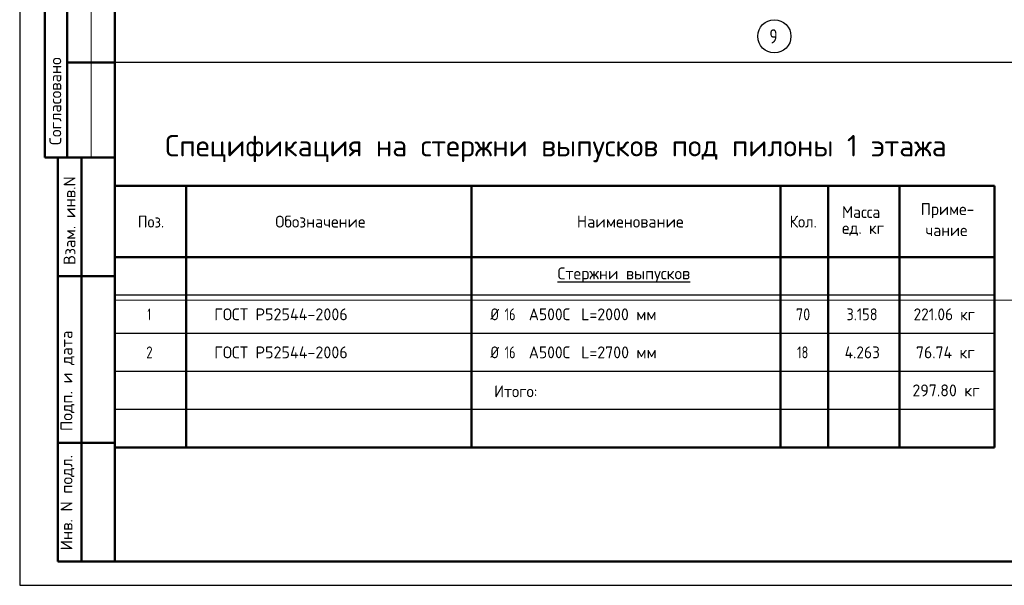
# Model space of a CAD drawing. Header units: millimetres. Extents: x 0 to 42000, y 0 to 29700.
# Tile 1 of 12: x 0 to 20708, y 0 to 11898. Entities that reach past the tile are written whole.
import ezdxf

# ---------------------------------------------------------------- set-up
doc = ezdxf.new("R2010")
doc.units = ezdxf.units.MM
doc.linetypes.add('______5', pattern=[1100, 800, -100, 100, -100])
doc.layers.add('Standard', color=7, linetype='Continuous', lineweight=25)
doc.layers.add('Оси', color=7, linetype='______5', true_color=0x656565)
doc.styles.add('ISOCPEUR', font='txt')

msp = doc.modelspace()

# ---------------------------------------------------------------- linework, layer by layer
at = {"layer": 'Standard', "color": 7, "linetype": 'Continuous', "lineweight": 25, "transparency": 33554687}
msp.add_line((2000, 29200), (2000, 1058), dxfattribs=at)
at = {"layer": 'Standard', "color": 7, "linetype": 'Continuous', "lineweight": 50, "transparency": 33554687}
for p, q in [((527, 15500), (527, 9000)), ((527, 15500), (527, 9000)), ((1000, 15500), (1000, 9000)), ((2000, 11000), (1000, 11000)), ((0, 9000), (6, 9000)), ((527, 9000), (2000, 9000)), ((800, 500), (800, 9000)), ((800, 500), (800, 9000)), ((1300, 500), (1300, 9000)), ((20500, 8400), (2000, 8400)), ((2000, 8400), (2000, 6900)), ((3500, 8400), (3500, 6900)), ((9500, 8400), (9500, 6900)), ((16000, 8400), (16000, 6900)), ((17000, 8400), (17000, 6900)), ((18500, 8400), (18500, 6900)), ((20500, 8400), (20500, 6900)), ((20500, 6900), (2000, 6900)), ((2000, 6900), (2000, 2900)), ((3500, 6900), (3500, 2900)), ((9500, 6900), (9500, 2900)), ((16000, 6900), (16000, 2900)), ((17000, 6900), (17000, 2900)), ((18500, 6900), (18500, 2900)), ((20500, 6900), (20500, 2900)), ((800, 6500), (2000, 6500)), ((800, 3000), (2000, 3000)), ((20500, 2900), (2000, 2900)), ((2000, 500), (800, 500))]:
    msp.add_line(p, q, dxfattribs=at)
at = {"layer": 'Standard', "color": 7, "linetype": 'Continuous', "lineweight": 13, "transparency": 33554687}
msp.add_line((1500, 15500), (1500, 9000), dxfattribs=at)
at = {"layer": 'Standard', "color": 7, "linetype": 'Continuous', "lineweight": -3, "transparency": 33554687}
for p, q in [((20500, 6100), (2000, 6100)), ((20500, 5300), (2000, 5300)), ((20500, 4500), (2000, 4500)), ((20500, 3700), (2000, 3700))]:
    msp.add_line(p, q, dxfattribs=at)
at = {"layer": 'Standard', "color": 7, "linetype": 'Continuous', "lineweight": 25, "transparency": 33554687}
msp.add_lwpolyline([(0, 0), (42000, 0), (42000, 29700), (0, 29700), (0, 0)], close=True, dxfattribs=at)
at = {"layer": 'Standard', "color": 7, "linetype": 'Continuous', "lineweight": 50, "transparency": 33554687}
msp.add_lwpolyline([(2000, 29200), (41500, 29200), (41500, 500), (2000, 500), (2000, 29200)], close=True, dxfattribs=at)
at = {"layer": 'Standard', "color": 251, "linetype": 'Continuous', "lineweight": 13, "true_color": 0x656565, "transparency": 33554687}
msp.add_lwpolyline([(41500, 29200), (2000, 29200), (2000, 6000), (41500, 6000), (41500, 29200)], dxfattribs=at)
at = {"layer": 'Standard', "color": 251, "linetype": 'Continuous', "lineweight": 25, "true_color": 0x656565, "transparency": 33554687}
msp.add_lwpolyline([(2000, 500), (23000, 500), (23000, 11000), (2000, 11000), (2000, 500)], dxfattribs=at)
at = {"layer": 'Оси', "color": 251, "linetype": 'Continuous', "lineweight": -3, "true_color": 0x494949, "transparency": 33554687}
msp.add_circle((15871, 11548), 350, dxfattribs=at)

# ---------------------------------------------------------------- texts
at = {"layer": 'Standard', "color": 7, "linetype": 'Continuous', "lineweight": 50, "transparency": 33554687, "char_height": 250, "attachment_point": 7, "rotation": 90, "style": 'ISOCPEUR'}
for s, insert, width in [('\\A1;{\\fISOCPEUR|i0|b0;\\H250.000000;\\W1.000000;\\C7;Согласовано}\\P', (875, 9261), 2071.88), ('\\A1;{\\fISOCPEUR|i0|b0;\\H250.000000;\\W1.000000;\\C7;Взам. инв.N}\\P', (1173, 6736), 1909.1), ('\\A1;{\\fISOCPEUR|i0|b0;\\H250.000000;\\W1.000000;\\C7;Подп. и дата}\\P', (1149, 3242), 2197.06), ('\\A1;{\\fISOCPEUR|i0|b0;\\H250.000000;\\W1.000000;\\C7;Инв. N подл.}\\P', (1149, 734), 2021.79)]:
    msp.add_mtext(s, dxfattribs=dict(at, insert=insert, width=width))
at = {"layer": 'Standard', "color": 7, "linetype": 'Continuous', "lineweight": 50, "transparency": 33554687, "insert": (3060, 8900), "char_height": 450, "width": 16594.43, "attachment_point": 7, "style": 'ISOCPEUR'}
msp.add_mtext('\\W0.99;Спецификация на стержни выпусков под пилоны 1 этажа', dxfattribs=at)
at = {"layer": 'Standard', "color": 7, "linetype": 'Continuous', "lineweight": 25, "transparency": 33554687, "char_height": 250, "attachment_point": 7, "style": 'ISOCPEUR'}
for s, insert, width in [('\\W0.95;Масса', (17294, 7727), 1043.44), ('\\W0.96;Приме-', (18950, 7721), 1218.73), ('\\W0.92;Поз.', (2484, 7525), 727.48), ('\\W0.97;Обозначение', (5376, 7525), 2082.85), ('\\W0.98;Наименование', (11717, 7525), 2320.66), ('\\W0.93;Кол.', (16191, 7525), 740.2), ('\\W0.95;ед. кг', (17294, 7352), 1042.91), ('\\W0.95;чание', (19050, 7346), 1017.68), ('\\W0.98;{\\LСтержни выпусков}', (11312, 6368), 2996.16), ('\\W0.56;1', (2687, 5575), 194.44), ('\\W0.98;ГОСТ Р52544-2006', (4090, 5575), 3020.99), ('\\W0.83;Ø', (9900, 5575), 354.16), ('\\W0.75;16', (10199, 5575), 393.57), ('\\W0.95;А500С', (10707, 5575), 1042.9), ('\\W0.97;L=2000 мм', (11808, 5575), 1720.16), ('\\W0.87;70', (16325, 5575), 459.01), ('\\W0.88;3.158', (17387, 5575), 834.26), ('\\W0.93;221.06 кг', (18800, 5575), 1515.71), ('\\W0.78;2', (2662, 4775), 272), ('\\W0.98;ГОСТ Р52544-2006', (4090, 4775), 3020.99), ('\\W0.83;Ø', (9900, 4775), 354.16), ('\\W0.75;16', (10199, 4775), 393.57), ('\\W0.95;А500С', (10707, 4775), 1042.9), ('\\W0.97;L=2700 мм', (11808, 4775), 1720.16), ('\\W0.75;18', (16350, 4775), 393.57), ('\\W0.94;4.263', (17350, 4775), 916.95), ('\\W0.96;76.74 кг', (18850, 4775), 1419.46), ('\\W0.95;Итого:', (9979, 3956), 1143.46), ('\\W0.97;297.80 кг', (18775, 3975), 1569.72)]:
    msp.add_mtext(s, dxfattribs=dict(at, insert=insert, width=width))
at = {"layer": 'Оси', "color": 251, "linetype": 'Continuous', "lineweight": 25, "true_color": 0x494949, "transparency": 33554687, "insert": (15766, 11398), "char_height": 300, "width": 326.41, "attachment_point": 7, "style": 'ISOCPEUR'}
msp.add_mtext('\\W0.78;9', dxfattribs=at)

doc.saveas('drawing.dxf')
